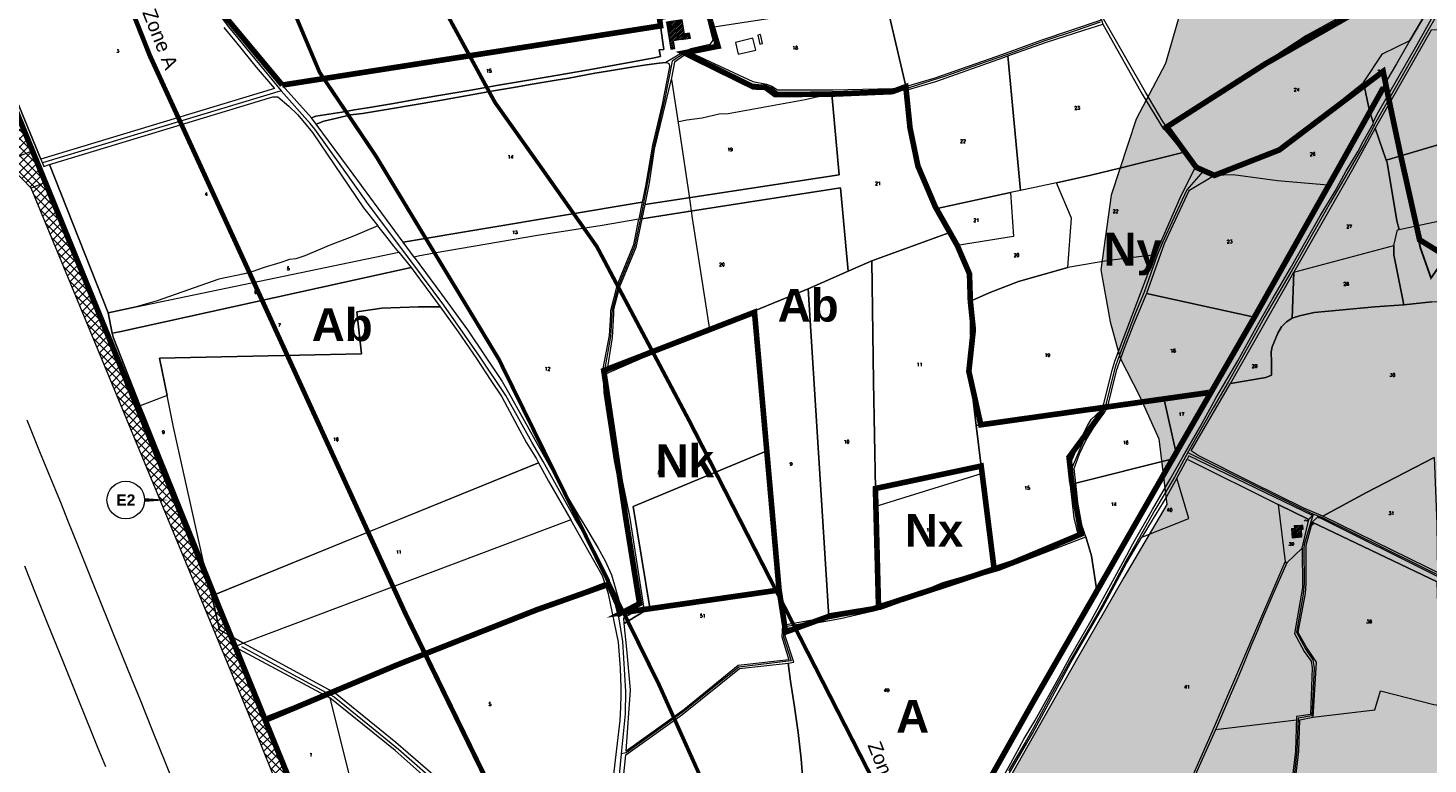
# Model space of a CAD drawing. Header units: metres. Extents: x 578835 to 593571, y 248557 to 255108.
# Tile 167 of 251: x 586752 to 588249, y 252638 to 253424. Entities that reach past the tile are written whole.
import ezdxf

# ---------------------------------------------------------------- set-up
doc = ezdxf.new("R2010")
doc.units = ezdxf.units.M
doc.linetypes.add('CACHEX2', pattern=[0.75, 0.5, -0.25])
doc.linetypes.add('SOLID_LINE', pattern=[0])
for name, color, linetype, lineweight in [('Cad-BATIMENT_BATI_LEGER13', 7, 'SOLID_LINE', 0), ('Cad-BATIMENT_BATI_PRIVE12', 7, 'SOLID_LINE', 0), ('Cad-BATIMENT_BATI_PRIVE12_HACH', 7, 'SOLID_LINE', 0), ('Cad-HYDROGRAPHI_COURS_D_EAU28', 5, 'SOLID_LINE', 0), ('Cad-PARCELLAIRE_PARCELLE1', 250, 'SOLID_LINE', 0), ('Cad-RESEAU_ROUT_AXE_DE_VOIE26', 255, 'SOLID_LINE', 0), ('Cad-RESEAU_ROUT_LIMITE_DE_VOIE_P23', 8, 'SOLID_LINE', 0), ('Cad-TOPONYMIE_NUMERO_DE_PARCELL182', 250, 'SOLID_LINE', 0), ('EBC', 114, 'Continuous', 53), ('EBC hachures', 114, 'Continuous', 18), ('ER', 192, 'Continuous', 18), ('PEB Poretta - tracé', 7, 'Continuous', 18), ('PLU', 7, 'CACHEX2', 5), ('PPRI global - contour', 152, 'Continuous', 5), ('PPRI global - hachures', 152, 'Continuous', 5)]:
    doc.layers.add(name, color=color, linetype=linetype, lineweight=lineweight)
doc.layers.add('PLU nom', color=7, linetype='Continuous')
doc.styles.add('LIEUDIT', font='arial.ttf', dxfattribs={"height": 10})
doc.styles.get("Standard").update_dxf_attribs({"font": 'arialbd_0.ttf', "height": 50})
doc.styles.add('TEXTSTYLE_45_11', font='txt.shx', dxfattribs={"oblique": 50})

msp = doc.modelspace()

# ---------------------------------------------------------------- hatches: boundary and pattern name
at = {"layer": 'Cad-BATIMENT_BATI_PRIVE12_HACH', "ltscale": 0.4}
h = msp.add_hatch(dxfattribs=at)
h.set_pattern_fill('ANSI31', color=256, scale=0.4, style=0)
h.paths.add_polyline_path([(587453.9, 253418.1), (587451.4, 253433.1), (587434.8, 253430.4), (587439.4, 253401.6), (587443.7, 253402.3), (587442.3, 253410.8), (587450.4, 253412.3), (587450.5, 253411.9), (587460.4, 253413.6), (587459.4, 253418.8)])
h = msp.add_hatch(dxfattribs=at)
h.set_pattern_fill('ANSI31', color=256, scale=0.4, style=0)
h.paths.add_polyline_path([(588113.9, 252880.3), (588113.6, 252888.6), (588113.3, 252892.5), (588105.9, 252892.3), (588106.1, 252889.3), (588102.9, 252889), (588103.8, 252879.4)])
at = {"layer": 'EBC hachures'}
h = msp.add_hatch(dxfattribs=at)
h.set_pattern_fill('EBC', color=256, scale=6, style=0, pattern_type=2)
h.set_pattern_definition([(0, (0, 0), (0, 48), []), (90, (0, 0), (-48, 3e-15), []), (90, (6, 0), (-48, 3e-15), [-21, 6, -21]), (90, (42, 0), (-48, 3e-15), [-21, 6, -21]), (0, (0, 6), (0, 48), [-21, 6, -21]), (0, (0, 42), (0, 48), [-21, 6, -21]), (90, (6.6, 0), (-48, 3e-15), [-18, 3, -6, 3, -18]), (90, (41.4, 0), (-48, 3e-15), [-18, 3, -6, 3, -18]), (90, (7.2, 0), (-48, 3e-15), [-16.2, 1.8, -12, 1.8, -16.2]), (90, (40.8, 0), (-48, 3e-15), [-16.2, 1.8, -12, 1.8, -16.2]), (90, (7.8, 0), (-48, 3e-15), [-15, 1.2, -15.6, 1.2, -15]), (90, (40.2, 0), (-48, 3e-15), [-15, 1.2, -15.6, 1.2, -15]), (90, (8.4, 0), (-48, 3e-15), [-14.4, 0.6, -18, 0.6, -14.4]), (90, (39.6, 0), (-48, 3e-15), [-14.4, 0.6, -18, 0.6, -14.4]), (90, (9, 0), (-48, 3e-15), [-13.5, 0.6, -19.8, 0.6, -13.5]), (90, (39, 0), (-48, 3e-15), [-13.5, 0.6, -19.8, 0.6, -13.5]), (90, (9.6, 0), (-48, 3e-15), [-12.6, 0.6, -21.6, 0.6, -12.6]), (90, (38.4, 0), (-48, 3e-15), [-12.6, 0.6, -21.6, 0.6, -12.6]), (90, (10.2, 0), (-48, 3e-15), [-12, 0.6, -22.8, 0.6, -12]), (90, (37.8, 0), (-48, 3e-15), [-12, 0.6, -22.8, 0.6, -12]), (90, (10.8, 0), (-48, 3e-15), [-11.4, 0.3, -24.6, 0.3, -11.4]), (90, (37.2, 0), (-48, 3e-15), [-11.4, 0.3, -24.6, 0.3, -11.4]), (90, (11.28, 0), (-48, 3e-15), [-11.22, 0, -25.56, 0, -11.22]), (90, (36.72, 0), (-48, 3e-15), [-11.22, 0, -25.56, 0, -11.22]), (0, (0, 6.6), (0, 48), [-18, 3, -6, 3, -18]), (0, (0, 41.4), (0, 48), [-18, 3, -6, 3, -18]), (0, (0, 7.2), (0, 48), [-16.2, 1.8, -12, 1.8, -16.2]), (0, (0, 40.8), (0, 48), [-16.2, 1.8, -12, 1.8, -16.2]), (0, (0, 7.8), (0, 48), [-15, 1.2, -15.6, 1.2, -15]), (0, (0, 40.2), (0, 48), [-15, 1.2, -15.6, 1.2, -15]), (0, (0, 8.4), (0, 48), [-14.4, 0.6, -18, 0.6, -14.4]), (0, (0, 39.6), (0, 48), [-14.4, 0.6, -18, 0.6, -14.4]), (0, (0, 9), (0, 48), [-13.5, 0.6, -19.8, 0.6, -13.5]), (0, (0, 39), (0, 48), [-13.5, 0.6, -19.8, 0.6, -13.5]), (0, (0, 9.6), (0, 48), [-12.6, 0.6, -21.6, 0.6, -12.6]), (0, (0, 38.4), (0, 48), [-12.6, 0.6, -21.6, 0.6, -12.6]), (0, (0, 10.2), (0, 48), [-12, 0.6, -22.8, 0.6, -12]), (0, (0, 37.8), (0, 48), [-12, 0.6, -22.8, 0.6, -12]), (0, (0, 10.8), (0, 48), [-11.4, 0.3, -24.6, 0.3, -11.4]), (0, (0, 37.2), (0, 48), [-11.4, 0.3, -24.6, 0.3, -11.4])])
h.paths.add_polyline_path([(588672.5, 253488.1), (588701.1, 253421.6), (588432.3, 253260.3), (588376.4, 253242.9), (588268.6, 253180.3), (588252.2, 253157.1), (588240.8, 253189.4), (588200.7, 253378.1), (588090, 253294), (588020.6, 253266.8), (587998.2, 253278.3), (587977.2, 253304.4), (587966.9, 253316.7), (588114.1, 253411.9), (588484.6, 253612.9), (588600.8, 253654.9)])
at = {"layer": 'ER', "ltscale": 0.4}
h = msp.add_hatch(dxfattribs=at)
h.set_pattern_fill('ANSI37', color=256, scale=2, style=0)
h.paths.add_polyline_path([(586727.7, 253281.5), (586755.5, 253292.8), (586567.6, 253755.4), (586539.8, 253744.1)])
h = msp.add_hatch(dxfattribs=at)
h.set_pattern_fill('ANSI37', color=256, scale=2, style=0)
h.paths.add_polyline_path([(586755.3, 253253.2), (586769.2, 253258.9), (586755.5, 253292.8), (586727.7, 253281.5)])
h = msp.add_hatch(dxfattribs=at)
h.set_pattern_fill('ANSI37', color=256, scale=2, style=0)
h.paths.add_polyline_path([(586769.2, 253258.9), (586755.3, 253253.2), (586992.2, 252680.1), (587043.5, 252552.9), (587107.3, 252397.7), (587162.3, 252259.3), (587176.2, 252265), (587127.4, 252387.9), (587119.2, 252408.3), (587113.4, 252421.2), (587113.7, 252421.6), (587057.4, 252558.6), (587006.1, 252685.7)])
at = {"layer": 'PPRI global - hachures', "ltscale": 0.4}
h = msp.add_hatch(dxfattribs=at)
h.set_pattern_fill('ANSI36', color=256, scale=2, style=0)
h.paths.add_polyline_path([(588457.6, 253834.7), (587795.3, 253815.2), (587803.5, 253792), (587844.7, 253697.5), (587864.1, 253669.6), (587864.1, 253649), (587875, 253581.5), (587904.1, 253550), (587950.2, 253500.3), (587986.6, 253449.4), (587968.4, 253386.4), (587936.9, 253327), (587910.2, 253245.8), (587899.3, 253165.8), (587909, 253110.1), (587919.9, 253071.3), (587940.5, 253031.3), (587961.1, 252985.2), (587969.6, 252914.9), (587923.6, 252836.9), (587872.6, 252748.3), (587797.5, 252615.4), (588911.9, 252268.1)])

# ---------------------------------------------------------------- linework, layer by layer
at = {"layer": 'Cad-BATIMENT_BATI_LEGER13'}
for points in [[(587527, 253413.5), (587508.5, 253408.9), (587511.5, 253396.2), (587530.3, 253400.6), (587527, 253413.5), (587527, 253413.5)], [(587527, 253413.5), (587508.5, 253408.9), (587511.5, 253396.2), (587530.3, 253400.6), (587527, 253413.5), (587527, 253413.5)], [(587535.1, 253417.3), (587532.3, 253416.5), (587534.6, 253407), (587537.5, 253407.7), (587535.1, 253417.3), (587535.1, 253417.3)], [(587535.1, 253417.3), (587532.3, 253416.5), (587534.6, 253407), (587537.5, 253407.7), (587535.1, 253417.3), (587535.1, 253417.3)], [(588115.5, 252888.8), (588115.2, 252892.6), (588113.3, 252892.5), (588113.6, 252888.6), (588115.5, 252888.8), (588115.5, 252888.8)], [(588115.5, 252888.8), (588115.2, 252892.6), (588113.3, 252892.5), (588113.6, 252888.6), (588115.5, 252888.8), (588115.5, 252888.8)]]:
    msp.add_lwpolyline(points, close=True, dxfattribs=at)
at = {"layer": 'Cad-BATIMENT_BATI_PRIVE12'}
for points in [[(587453.9, 253418.1), (587451.4, 253433.1), (587434.8, 253430.4), (587439.4, 253401.6), (587443.7, 253402.3), (587442.3, 253410.8), (587450.4, 253412.3), (587450.5, 253411.9), (587460.4, 253413.6), (587459.4, 253418.8), (587453.9, 253418.1), (587453.9, 253418.1)], [(588113.9, 252880.3), (588113.6, 252888.6), (588113.3, 252892.5), (588105.9, 252892.3), (588106.1, 252889.3), (588102.9, 252889), (588103.8, 252879.4), (588113.9, 252880.3), (588113.9, 252880.3)]]:
    msp.add_lwpolyline(points, close=True, dxfattribs=at)
at = {"layer": 'Cad-HYDROGRAPHI_COURS_D_EAU28'}
for points in [[(587851, 253536.2), (587841.9, 253572.6), (587839.8, 253583.3), (587839.5, 253583.2), (587836.7, 253582.7), (587845.1, 253538.4), (587866.4, 253491.4), (587868.5, 253486.8), (587880.1, 253464.7), (587899.8, 253432.9), (587901.2, 253428.4), (587943.5, 253353.6), (587966.1, 253316.1), (587967.8, 253317.2), (587969.7, 253318.5), (587965.6, 253324.4), (587946.9, 253355.6), (587903.4, 253431.7), (587902.1, 253434.2), (587884.4, 253466.2), (587883, 253468.6), (587872.8, 253487.3), (587851, 253536.2), (587851, 253536.2)], [(588252.8, 253434.2), (588272.5, 253469), (588280.9, 253483.9), (588270.7, 253480.6), (588229.7, 253411), (588215.2, 253386), (588205.1, 253368.4), (588186.6, 253335.7), (588190.4, 253323.8), (588196, 253334.6), (588237.5, 253406.7), (588252.8, 253434.2), (588252.8, 253434.2)], [(587993.1, 252967), (587991.5, 252963.4), (588088.9, 252915.1), (588121.5, 252899), (588125.4, 252903.1), (587993.1, 252967), (587993.1, 252967)], [(588259, 252837.9), (588133.2, 252900.8), (588131.3, 252901.7), (588125.2, 252896), (588258.8, 252832.3), (588424.6, 252751.3), (588445.7, 252741), (588450.3, 252738.8), (588456.2, 252743.9), (588324.6, 252806.3), (588259, 252837.9), (588259, 252837.9)]]:
    msp.add_lwpolyline(points, close=True, dxfattribs=at)
msp.add_lwpolyline([(587785, 252606.8), (587802.9, 252638.5), (587816.8, 252664.2), (587828.7, 252683.8), (587854.3, 252729.8), (587866, 252751.3), (587888.7, 252791), (587927.1, 252860.9), (587933.5, 252872.8), (587954.5, 252909.7), (587973.2, 252942.1), (587986.9, 252966), (588005.3, 252997.9), (588022, 253028.5), (588045.5, 253068.4), (588065.4, 253104.3), (588082.4, 253134.3), (588102.1, 253167.6), (588118.3, 253196.4), (588133.7, 253223.5), (588149.6, 253249.9), (588161.3, 253270.9), (588174.3, 253292.7), (588179.8, 253303), (588190.7, 253322.6), (588190.4, 253323.8), (588190.4, 253323.8), (588190.4, 253323.8), (588186.6, 253335.7), (588179.5, 253323.2), (588165.8, 253299.1), (588147.5, 253267), (588141.9, 253256.4), (588137.2, 253247.9), (588126.1, 253229.6), (588088.2, 253162.2), (588065.9, 253123.4), (588061.7, 253115.6), (588041.5, 253078.6), (588018.9, 253038.2), (587979.7, 252970), (587976, 252964), (587944.7, 252909.9), (587910.4, 252847.1), (587895.2, 252820.1), (587815.8, 252683.5), (587783.3, 252624.2)], dxfattribs=at)
at = {"layer": 'Cad-PARCELLAIRE_PARCELLE1'}
for points in [[(587866.4, 253491.4), (587667.9, 253460.3), (587669.3, 253453.4), (587690.5, 253362.1), (587691.7, 253362.1), (587722.1, 253371.1), (587794.3, 253396.3), (587835.4, 253411.4), (587899.8, 253432.9), (587880.1, 253464.7), (587868.5, 253486.8), (587866.4, 253491.4), (587866.4, 253491.4)], [(588229.7, 253411), (588270.7, 253480.6), (588210.5, 253478.1), (588183.9, 253452), (588119.1, 253416.4), (587969.7, 253318.5), (587967.8, 253317.2), (587986.8, 253291.4), (587996.3, 253280.4), (588000.2, 253276), (588001.2, 253275.2), (588012.2, 253269.4), (588019.1, 253266.6), (588020.7, 253266.6), (588090, 253293.9), (588180.1, 253366.1), (588200.2, 253396.6), (588229.7, 253411), (588229.7, 253411)], [(587690.5, 253362.1), (587669.3, 253453.4), (587485.2, 253425.1), (587489.8, 253404.7), (587474, 253401.4), (587461.6, 253398.4), (587460.5, 253398), (587526.9, 253367.1), (587541.7, 253364.2), (587547.3, 253362.2), (587553.5, 253358.3), (587612.4, 253358.2), (587676.8, 253359.6), (587690.5, 253362.1), (587690.5, 253362.1)], [(587055, 253328.3), (587023.8, 253363.2), (587226.2, 253394.9), (587428.4, 253426.5), (587431.7, 253401.4), (587426.7, 253400.9), (587428.3, 253393.8), (587419.7, 253391.9), (587390.9, 253386.8), (587377.1, 253384.3), (587363.3, 253381.8), (587349.5, 253379.4), (587308.2, 253372.2), (587280.6, 253367.4), (587253, 253362.8), (587239.2, 253360.3), (587225.4, 253357.9), (587197.8, 253353.4), (587170.2, 253348.5), (587156.4, 253346.1), (587142.6, 253343.7), (587115, 253338.9), (587101.2, 253336.7), (587087.4, 253334.3), (587073.6, 253332.3), (587059.8, 253330.1), (587055, 253328.3), (587055, 253328.3)], [(587813.3, 253250.7), (587799.7, 253394.6), (587827.8, 253404.6), (587841, 253409.1), (587881, 253422.1), (587901.2, 253428.4), (587943.5, 253353.6), (587966.1, 253316.1), (587967.8, 253317.2), (587986.8, 253291.4), (587919.5, 253274.4), (587888.4, 253267.1), (587851.7, 253258.9), (587813.3, 253250.7), (587813.3, 253250.7)], [(588204.4, 253282.9), (588293.4, 253309.5), (588380.1, 253331.2), (588316, 253407), (588280.6, 253423.2), (588252.2, 253421.9), (588192.5, 253317.1), (588204.4, 253282.9), (588204.4, 253282.9)], [(588186.6, 253335.7), (588180.1, 253366.1), (588200.2, 253396.6), (588229.7, 253411), (588215.2, 253386), (588205.1, 253368.4), (588186.6, 253335.7), (588186.6, 253335.7)], [(587411.5, 253235.6), (587619.5, 253267.5), (587611.5, 253353.5), (587550.8, 253353), (587549.2, 253354.8), (587545.4, 253358), (587540.1, 253360.8), (587536.4, 253361.5), (587530.8, 253361.8), (587527.8, 253361.1), (587455.6, 253396.1), (587454, 253395.2), (587443.4, 253387.8), (587440.1, 253370.9), (587421.5, 253294.8), (587416, 253258.7), (587411.5, 253235.6), (587411.5, 253235.6)], [(587813.3, 253250.7), (587802.7, 253248.4), (587722.2, 253231.2), (587711, 253259), (587702.5, 253288), (587694.5, 253324), (587693.4, 253358.7), (587722.8, 253367.3), (587794.9, 253392.8), (587799.7, 253394.6), (587813.3, 253250.7), (587813.3, 253250.7)], [(587434, 253387.5), (587435.1, 253387.5), (587437.6, 253386), (587438, 253382.9), (587429.9, 253342.6), (587419.8, 253299.1), (587412.2, 253255.1), (587408.8, 253238.2), (587153, 253195.5), (587099.8, 253268.2), (587060, 253321.7), (587068.4, 253324.8), (587082.1, 253328), (587096.7, 253331.4), (587109.6, 253332.9), (587137.3, 253337.7), (587164.9, 253342.3), (587192.4, 253347), (587220, 253351.9), (587247.6, 253356.7), (587275.2, 253361.4), (587289, 253363.9), (587316.6, 253368.5), (587330.4, 253370.7), (587358, 253375.9), (587371.7, 253378.3), (587399.3, 253382.9), (587413.2, 253385.1), (587427, 253386.9), (587434, 253387.5), (587434, 253387.5)], [(588186.6, 253335.7), (588179.5, 253323.2), (588165.8, 253299.1), (588147.5, 253267), (588141.9, 253256.4), (588088.1, 253261), (588040.6, 253267.4), (588020.7, 253266.6), (588090, 253293.9), (588180.1, 253366.1), (588186.6, 253335.7), (588186.6, 253335.7)], [(586867.5, 253126.3), (586837.7, 253120), (586774.9, 253278.3), (587013.9, 253350.6), (587016.5, 253350.7), (587019.2, 253350.9), (587030.7, 253340.9), (587040.3, 253331.4), (587056.3, 253312.8), (587110.7, 253232), (587126.1, 253212.7), (587099.9, 253201.8), (587073.8, 253191.8), (587047.9, 253180.9), (587038.4, 253177.5), (587031.7, 253177), (587021.2, 253173.2), (587004.6, 253168.4), (586991.4, 253163.8), (586983.3, 253161.6), (586956, 253155.8), (586889.9, 253132.6), (586867.5, 253126.3), (586867.5, 253126.3)], [(587693.4, 253358.7), (587676.4, 253356.3), (587643.4, 253354.9), (587611.5, 253353.5), (587619.5, 253267.5), (587411.5, 253235.6), (587408.3, 253220.2), (587455.6, 253227.9), (587620.7, 253253.4), (587628.9, 253164.3), (587654.2, 253175.5), (587736.5, 253205.4), (587722.2, 253231.2), (587711, 253259), (587702.5, 253288), (587694.5, 253324), (587693.4, 253358.7), (587693.4, 253358.7)], [(588376.5, 253242.8), (588390.8, 253309.7), (588393.8, 253335), (588380.1, 253331.2), (588293.4, 253309.5), (588204.4, 253282.9), (588205.2, 253280.7), (588215.5, 253218.2), (588218.2, 253209.1), (588376.5, 253242.8), (588376.5, 253242.8)], [(588105.5, 253163.4), (588212.5, 253191.8), (588216.5, 253208.6), (588218.2, 253209.1), (588215.5, 253218.2), (588205.2, 253280.7), (588204.4, 253282.9), (588192.5, 253317.1), (588168.3, 253273.1), (588105.5, 253163.4), (588105.5, 253163.4)], [(588000.2, 253276), (587984.8, 253244.8), (587957.3, 253182), (587907.6, 253175.9), (587863.8, 253168.5), (587867.8, 253221), (587851.7, 253258.9), (587888.4, 253267.1), (587919.5, 253274.4), (587986.8, 253291.4), (587996.3, 253280.4), (588000.2, 253276), (588000.2, 253276)], [(587802.7, 253248.4), (587805.6, 253201.4), (587745.6, 253191.7), (587758.8, 253161.4), (587760.2, 253146.5), (587759.7, 253132.3), (587779.8, 253141.2), (587811.1, 253153.3), (587863.8, 253168.5), (587867.8, 253221), (587851.7, 253258.9), (587813.3, 253250.7), (587802.7, 253248.4), (587802.7, 253248.4)], [(588020.7, 253266.6), (587993.3, 253250.4), (587966.7, 253193.7), (587948, 253140.7), (588061.7, 253115.6), (588065.9, 253123.4), (588088.2, 253162.2), (588126.1, 253229.6), (588137.2, 253247.9), (588141.9, 253256.4), (588088.1, 253261), (588040.6, 253267.4), (588020.7, 253266.6), (588020.7, 253266.6)], [(587408.3, 253220.2), (587401.9, 253189.7), (587384.5, 253147.6), (587378.1, 253123.3), (587377.9, 253118.8), (587376.5, 253093.4), (587370.4, 253055.2), (587450, 253089.6), (587527.1, 253121.2), (587586.3, 253145.5), (587628.9, 253164.3), (587620.7, 253253.4), (587455.6, 253227.9), (587408.3, 253220.2), (587408.3, 253220.2)], [(587802.7, 253248.4), (587805.6, 253201.4), (587745.6, 253191.7), (587736.5, 253205.4), (587722.2, 253231.2), (587802.7, 253248.4), (587802.7, 253248.4)], [(588373.9, 253220.6), (588345.3, 253177.7), (588327.3, 253145.6), (588304.9, 253130.4), (588253, 253131.5), (588223, 253128.4), (588212.6, 253181.8), (588212.5, 253191.8), (588216.5, 253208.6), (588218.2, 253209.1), (588376.5, 253242.8), (588375.3, 253237.8), (588373.6, 253232), (588373.9, 253220.6), (588373.9, 253220.6)], [(587408.8, 253238.2), (587405, 253220.1), (587365.8, 253213.3), (587296.6, 253202.5), (587186.3, 253183.6), (587169.1, 253180.5), (587164.9, 253179.3), (587153, 253195.5), (587408.8, 253238.2), (587408.8, 253238.2)], [(587148.3, 253184.7), (587143.2, 253191), (587134.6, 253202), (587126.1, 253212.7), (587099.9, 253201.8), (587073.8, 253191.8), (587047.9, 253180.9), (587038.4, 253177.5), (587031.7, 253177), (587021.2, 253173.2), (587004.6, 253168.4), (586991.4, 253163.8), (586983.3, 253161.6), (586956, 253155.8), (586889.9, 253132.6), (586867.5, 253126.3), (587148.3, 253184.7), (587148.3, 253184.7)], [(587164.9, 253179.3), (587194, 253139.9), (587222, 253101.8), (587258.8, 253046.4), (587265.7, 253034.8), (587316, 252944.8), (587341.1, 252902.6), (587345.1, 252895.7), (587361.8, 252868.4), (587369.2, 252854.7), (587376, 252839.8), (587387.5, 252799.2), (587405.9, 252808.9), (587391.4, 252899.3), (587379.1, 252962.1), (587368, 253034.6), (587366.9, 253060.5), (587373.9, 253095.5), (587375.1, 253117.9), (587375.1, 253122.5), (587382.2, 253150), (587399.8, 253193), (587405, 253220.1), (587365.8, 253213.3), (587296.6, 253202.5), (587186.3, 253183.6), (587169.1, 253180.5), (587164.9, 253179.3), (587164.9, 253179.3)], [(587736.5, 253205.4), (587654.2, 253175.5), (587656, 253046.1), (587658.1, 252932.1), (587771.2, 252956.1), (587765.9, 252999.4), (587762.5, 253026.6), (587760.3, 253058.8), (587759.7, 253132.3), (587760.2, 253146.5), (587758.8, 253161.4), (587745.6, 253191.7), (587736.5, 253205.4), (587736.5, 253205.4)], [(586842.1, 253098), (586837.7, 253120), (586867.5, 253126.3), (587148.3, 253184.7), (587161.7, 253168.4), (586849.7, 253099.6), (586842.1, 253098), (586842.1, 253098)], [(587863.8, 253168.5), (587811.1, 253153.3), (587779.8, 253141.2), (587759.7, 253132.3), (587760.3, 253058.8), (587762.5, 253026.6), (587765.9, 252999.4), (587899.4, 253015.7), (587901.5, 253020), (587911.6, 253059.6), (587914.2, 253068.2), (587957.3, 253182), (587907.6, 253175.9), (587863.8, 253168.5), (587863.8, 253168.5)], [(588103.8, 253114.1), (588105.5, 253163.4), (588212.5, 253191.8), (588212.6, 253181.8), (588223, 253128.4), (588192.3, 253126.3), (588127.3, 253120.2), (588111.7, 253116.7), (588103.8, 253114.1), (588103.8, 253114.1)], [(586871.8, 253020.6), (586843.1, 253093.7), (586842.1, 253098), (586849.7, 253099.6), (587161.7, 253168.4), (587192.6, 253126.4), (587169.6, 253126.4), (587130.4, 253124.9), (587103.6, 253120.8), (587108.7, 253075.9), (586892.7, 253071.4), (586900.6, 253031.4), (586871.8, 253020.6), (586871.8, 253020.6)], [(587654.2, 253175.5), (587628.9, 253164.3), (587586.3, 253145.5), (587597.2, 252970.3), (587608.3, 252794.9), (587661.4, 252805.8), (587658.1, 252932.1), (587656, 253046.1), (587654.2, 253175.5), (587654.2, 253175.5)], [(588037.7, 253044.4), (588105.5, 253163.4), (588103.8, 253114.1), (588097.6, 253110.3), (588092.5, 253105), (588088.4, 253098.1), (588082.2, 253083.4), (588081.3, 253078.1), (588081.5, 253066.7), (588081.8, 253053.2), (588075.4, 253050.6), (588037.7, 253044.4), (588037.7, 253044.4)], [(587586.3, 253145.5), (587527.1, 253121.2), (587541.2, 252972), (587558.8, 252785.9), (587608.3, 252794.9), (587586.3, 253145.5), (587586.3, 253145.5)], [(587948, 253140.7), (587933.9, 253107.3), (587924.2, 253081.7), (587915.6, 253058), (587905.4, 253017.2), (587966.5, 253028.6), (588018.9, 253038.2), (588041.5, 253078.6), (588061.7, 253115.6), (587948, 253140.7), (587948, 253140.7)], [(586948.4, 252817.5), (586947.3, 252821.2), (586940.1, 252851.9), (586907.5, 252997.6), (586900.6, 253031.4), (586892.7, 253071.4), (587108.7, 253075.9), (587103.6, 253120.8), (587130.4, 253124.9), (587169.6, 253126.4), (587192.6, 253126.4), (587211.9, 253099.4), (587231.5, 253070.9), (587247, 253047.7), (587258.5, 253030.1), (587275.3, 252998.9), (587284.9, 252981), (587295.7, 252963.7), (587298, 252959.5), (586948.4, 252817.5), (586948.4, 252817.5)], [(587389.4, 252787.9), (587388.9, 252793.9), (587410.4, 252806.1), (587395.8, 252900.4), (587383, 252963.3), (587370.8, 253033.6), (587370, 253050.7), (587370.4, 253055.2), (587450, 253089.6), (587527.1, 253121.2), (587541.2, 252972), (587399.2, 252913), (587416.7, 252804.6), (587389.4, 252787.9), (587389.4, 252787.9)], [(588018.9, 253038.2), (587979.7, 252970), (587966.5, 253028.6), (588018.9, 253038.2), (588018.9, 253038.2)], [(586940.1, 252851.9), (586907.5, 252997.6), (586900.6, 253031.4), (586871.8, 253020.6), (586876, 253010.1), (586886.1, 252985.3), (586940.1, 252851.9), (586940.1, 252851.9)], [(587966.5, 253028.6), (587979.7, 252970), (587976, 252964), (587872.4, 252937.9), (587870.7, 252953.4), (587876.3, 252969), (587883.2, 252983.5), (587891.3, 252996.8), (587905.4, 253017.2), (587966.5, 253028.6), (587966.5, 253028.6)], [(587899.4, 253015.7), (587765.9, 252999.4), (587771.2, 252956.1), (587784.9, 252847.1), (587875.1, 252881.6), (587870.5, 252900.8), (587865.1, 252947.8), (587865.3, 252950.1), (587866.6, 252957.1), (587868.4, 252963), (587881.6, 252993.1), (587885.1, 252999.8), (587888.9, 253005.7), (587899.4, 253015.7), (587899.4, 253015.7)], [(587389.4, 252787.9), (587416.7, 252804.6), (587399.2, 252913), (587541.2, 252972), (587558.8, 252785.9), (587557.9, 252773.6), (587565.4, 252749.1), (587511.3, 252742.9), (587453.2, 252695.6), (587391.7, 252651.3), (587396.1, 252716.8), (587392.2, 252760.5), (587389.4, 252787.9), (587389.4, 252787.9)], [(586948.4, 252817.5), (587123.2, 252888.5), (587298, 252959.5), (587308.4, 252940.1), (587332.3, 252898.6), (587157.4, 252832.6), (586982.5, 252766.7), (586956.8, 252781), (586948.4, 252817.5), (586948.4, 252817.5)], [(587883.2, 252880.6), (587876.3, 252900.5), (587872.4, 252937.9), (587976, 252964), (587944.7, 252909.9), (587910.4, 252847.1), (587895.2, 252820.1), (587889.2, 252860.3), (587883.2, 252880.6), (587883.2, 252880.6)], [(588259.1, 252842.5), (588247.8, 252848.1), (588136.6, 252902.6), (588183.2, 252927.7), (588255.5, 252965.1), (588258.4, 252894.4), (588259.1, 252842.5), (588259.1, 252842.5)], [(587784.9, 252847.1), (587730, 252831.3), (587711.2, 252823.5), (587661.4, 252805.8), (587658.1, 252932.1), (587771.2, 252956.1), (587784.9, 252847.1), (587784.9, 252847.1)], [(587942.9, 252880.1), (587993.1, 252900.2), (587980.4, 252943.2), (587969.7, 252923.9), (587954, 252898.4), (587942.9, 252880.1), (587942.9, 252880.1)], [(588088.9, 252915.1), (588096.2, 252853.6), (588098.2, 252852.7), (588114.4, 252868.3), (588121.7, 252898.9), (588088.9, 252915.1), (588088.9, 252915.1)], [(587386.2, 252719.5), (587385.6, 252740), (587383.3, 252767.9), (587372.8, 252819.5), (587366.4, 252838.7), (587332.3, 252898.6), (587157.4, 252832.6), (586982.5, 252766.7), (587080.6, 252713.2), (587145.1, 252661), (587250.9, 252569.6), (587370.2, 252469.4), (587369.1, 252488.8), (587370.3, 252530.8), (587371.5, 252544.7), (587376.3, 252600.5), (587378.9, 252629.6), (587385.1, 252684.3), (587385.7, 252698), (587386.1, 252711.9), (587386.2, 252719.5), (587386.2, 252719.5)], [(588126, 252687.7), (588192, 252695.4), (588198.3, 252715.9), (588255.3, 252701.1), (588262.6, 252700.2), (588258.8, 252832.3), (588125.2, 252896), (588118.2, 252871.3), (588118.5, 252830.5), (588117.7, 252819.9), (588109.8, 252778.4), (588119.3, 252761.6), (588129.4, 252746.4), (588126, 252687.7), (588126, 252687.7)], [(587111.5, 252561.4), (587060.3, 252556), (587052.8, 252573.5), (587045.3, 252592), (587006.6, 252688), (586977, 252760.6), (587074.6, 252708.2), (587111.5, 252561.4), (587111.5, 252561.4)], [(587372.1, 252458.8), (587371.7, 252460.5), (587224.7, 252580.8), (587144.4, 252651.9), (587074.6, 252708.2), (587111.5, 252561.4), (587124.9, 252511.5), (587217, 252525.5), (587229.6, 252449.7), (587272.7, 252451.1), (587292.7, 252453.8), (587352.3, 252463.2), (587358.3, 252463.5), (587362.5, 252462.7), (587367, 252461.4), (587372.1, 252458.8), (587372.1, 252458.8)], [(588126, 252687.7), (588192, 252695.4), (588198.3, 252715.9), (588255.3, 252701.1), (588262.6, 252700.2), (588281.3, 252698.4), (588391.7, 252696.9), (588396.5, 252619.5), (588401.4, 252534.8), (588243.4, 252510.8), (588098.6, 252483.9), (588097.6, 252544), (588102.3, 252579.4), (588110.7, 252651.2), (588112.1, 252684.7), (588126, 252687.7), (588126, 252687.7)]]:
    msp.add_lwpolyline(points, close=True, dxfattribs=at)
for points in [[(588183.9, 253452), (588119.1, 253416.4), (587969.7, 253318.5), (587965.6, 253324.4), (587946.9, 253355.6), (587903.4, 253431.7)], [(586699.4, 253444.7), (586765.7, 253284.3), (586769, 253276.4), (586774.9, 253278.3), (586837.7, 253120), (586842.1, 253098), (586843.1, 253093.7), (586871.8, 253020.6), (586876, 253010.1), (586886.1, 252985.3), (586940.1, 252851.9), (586947.3, 252821.2), (586948.4, 252817.5), (586956.8, 252781), (586982.5, 252766.7), (586975.5, 252764.1), (587006.6, 252688), (587045.3, 252592)], [(586961.5, 253424.8), (586974.9, 253408.6), (586995.8, 253382.6), (587015.5, 253359.6), (586765.7, 253284.3), (586699.4, 253444.7)], [(587476, 253444.4), (587484.2, 253411.3), (587481.2, 253406.7), (587460.8, 253402), (587453.2, 253398.9), (587434, 253387.5), (587427, 253386.9), (587413.2, 253385.1), (587399.3, 253382.9), (587371.7, 253378.3), (587358, 253375.9), (587330.4, 253370.7), (587316.6, 253368.5), (587289, 253363.9), (587275.2, 253361.4), (587247.6, 253356.7), (587220, 253351.9), (587192.4, 253347), (587164.9, 253342.3), (587137.3, 253337.7), (587109.6, 253332.9), (587096.7, 253331.4), (587082.1, 253328), (587068.4, 253324.8), (587060, 253321.7), (587055, 253328.3), (587059.8, 253330.1), (587073.6, 253332.3), (587087.4, 253334.3), (587101.2, 253336.7), (587115, 253338.9), (587142.6, 253343.7), (587156.4, 253346.1), (587170.2, 253348.5), (587197.8, 253353.4), (587225.4, 253357.9), (587239.2, 253360.3), (587253, 253362.8), (587280.6, 253367.4), (587308.2, 253372.2), (587349.5, 253379.4), (587363.3, 253381.8), (587377.1, 253384.3), (587390.9, 253386.8), (587419.7, 253391.9), (587428.3, 253393.8), (587426.7, 253400.9), (587431.7, 253401.4), (587428.4, 253426.5)], [(586963.2, 253435.9), (587023.8, 253363.2), (587226.2, 253394.9), (587428.4, 253426.5)], [(588255.5, 252965.1), (588183.2, 252927.7), (588136.6, 252902.6), (588116.2, 252911.2), (588059.9, 252939), (588003.3, 252967.4), (587995.9, 252972.2), (588003.4, 252985.8), (588037.7, 253044.4), (588075.4, 253050.6), (588081.8, 253053.2), (588081.5, 253066.7), (588081.3, 253078.1), (588082.2, 253083.4), (588088.4, 253098.1), (588092.5, 253105), (588097.6, 253110.3), (588103.8, 253114.1), (588111.7, 253116.7), (588127.3, 253120.2), (588192.3, 253126.3), (588223, 253128.4), (588253, 253131.5)], [(587788, 252604.8), (587826.5, 252670.9), (587866.9, 252746), (587901.1, 252805.1), (587926.6, 252852.3), (587942.9, 252880.1), (587993.1, 252900.2), (587980.4, 252943.2), (587991.5, 252963.4), (588088.9, 252915.1), (588096.2, 252853.6), (588098.2, 252852.7), (588114.4, 252868.3), (588114.9, 252826.4), (588106.4, 252777.3), (588116.7, 252758), (588124, 252747.6), (588125, 252740.4), (588123.5, 252690.4), (588108.3, 252688.4), (588107.3, 252651.3), (588098.9, 252580.5)], [(587580.7, 252615.5), (587578.8, 252643.1), (587575.6, 252671.2), (587571.7, 252698.9), (587567.2, 252726.3), (587564.9, 252745.5), (587570.7, 252746.4), (587561.3, 252775.6), (587561.7, 252778.2), (587562.5, 252780.8), (587563.6, 252782.9), (587620.6, 252793.2), (587664.9, 252803.4), (587736, 252829.3), (587790.5, 252844.8), (587883.2, 252880.6), (587889.2, 252860.3), (587895.2, 252820.1), (587815.8, 252683.5), (587783.3, 252624.2)], [(587386.2, 252599.1), (587391.3, 252647.4), (587451, 252690.3), (587512.7, 252739.6), (587564.9, 252745.5), (587567.2, 252726.3), (587571.7, 252698.9), (587575.6, 252671.2), (587578.8, 252643.1), (587580.7, 252615.5)]]:
    msp.add_lwpolyline(points, dxfattribs=at)
at = {"layer": 'Cad-RESEAU_ROUT_AXE_DE_VOIE26'}
msp.add_line((587022.5, 253357.1), (586767.5, 253280.1), dxfattribs=at)
msp.add_line((587022.5, 253357.1), (586767.5, 253280.1), dxfattribs=at)
for points in [[(586707, 253810.2), (586754, 253737.4), (586794.4, 253678), (586820.1, 253639.4), (586849, 253596.2), (586875.7, 253557.4), (586898.1, 253524.9), (586927, 253481.6), (586959.6, 253434.4), (586966.3, 253425.5), (587022.5, 253357.1)], [(587410.5, 253703.1), (587411.9, 253697.7), (587424.6, 253651.2), (587436.3, 253607.4), (587446.2, 253568.3), (587455.9, 253530.8), (587465.1, 253494.8), (587473.7, 253461.2), (587480.4, 253434.6), (587486, 253412.1), (587485.7, 253405.8), (587470.6, 253402.3), (587456.7, 253398.5)], [(588282.8, 253480.9), (588243.6, 253412.2), (588190.4, 253318.6)], [(587898.5, 253430.6), (587872.6, 253421.7), (587839.4, 253410.5), (587799.2, 253396.1), (587767.4, 253385), (587733.2, 253372.8), (587693.7, 253360.3), (587676.2, 253357.8), (587611.4, 253356), (587581.8, 253355.5), (587553, 253355.8), (587547, 253360.4), (587540.9, 253362.8), (587526.4, 253364.3), (587504, 253375.2), (587476.3, 253388.3), (587456.7, 253398.5)], [(587456.7, 253398.5), (587453.8, 253397.5), (587440.8, 253388.7), (587432.5, 253347.3), (587421.1, 253298.9), (587414.5, 253259.5), (587408.2, 253227.7), (587400.3, 253190.6), (587383.4, 253149.2), (587376.6, 253123), (587374.9, 253094.6), (587368.9, 253060.2), (587368.5, 253054.8)], [(587336.8, 252900.1), (587302.8, 252960.9), (587290.8, 252981.8), (587262.9, 253031.4), (587234.9, 253073.4), (587196.7, 253128.2), (587162.5, 253174.2), (587115.9, 253235.6), (587087.7, 253275.9), (587058.7, 253316.3), (587053.5, 253322.3), (587022.5, 253357.1)], [(587336.8, 252900.1), (587302.8, 252960.9), (587290.8, 252981.8), (587262.9, 253031.4), (587234.9, 253073.4), (587196.7, 253128.2), (587162.5, 253174.2), (587115.9, 253235.6), (587087.7, 253275.9), (587058.7, 253316.3), (587053.5, 253322.3), (587022.5, 253357.1)], [(588191.5, 253320.2), (588180.8, 253300.3), (588144.7, 253238), (588125, 253203.7), (588103.9, 253166), (588074.6, 253116.1), (588060.6, 253090.5), (588035.2, 253045.7), (588019.3, 253018.3), (587993, 252971.9), (587978, 252944.4), (587956.9, 252909.1), (587936.1, 252872.2), (587925.8, 252854.3), (587912.6, 252829.5), (587900.4, 252806.9), (587886.6, 252783), (587867.4, 252750.2), (587846, 252711.7), (587827.1, 252676.3), (587818.1, 252660.8), (587800.4, 252630.2)], [(588008.7, 253271.3), (587991, 253251.4), (587981, 253230.1), (587965, 253195.2), (587959.5, 253181.5), (587945.3, 253142.1), (587936.2, 253119.7), (587917.7, 253070.9), (587914.4, 253061.7), (587903.5, 253018.1), (587900.7, 253014), (587892, 253003.4), (587880.8, 252984.3), (587868.4, 252954.8), (587868.4, 252946.9), (587873.7, 252899.4), (587879.2, 252881.1), (587789.8, 252846.5), (587734.3, 252830.6), (587719.2, 252824.9), (587663.2, 252804.6), (587617.2, 252794.4), (587561.7, 252784.3), (587559.9, 252778.6), (587559.9, 252773.4), (587567.9, 252747.8), (587512, 252741.1), (587489.6, 252723.2), (587454.2, 252694.7), (587444.7, 252687.7), (587391.7, 252649.7), (587386.1, 252648.4)], [(587368.5, 253054.8), (587369.4, 253032.9), (587373.8, 253005.5), (587391.8, 252907.7), (587407.8, 252807.4), (587383.4, 252795), (587373.8, 252834), (587359.3, 252863.4), (587336.8, 252900.1)], [(587368.5, 253054.8), (587369.4, 253032.9), (587373.8, 253005.5), (587391.8, 252907.7), (587407.8, 252807.4), (587383.4, 252795), (587373.8, 252834), (587359.3, 252863.4), (587336.8, 252900.1)], [(587368.5, 253054.8), (587369.4, 253032.9), (587373.8, 253005.5), (587379.8, 252970.5), (587391.8, 252907.7), (587407.8, 252807.4), (587383.4, 252795)], [(587368.5, 253054.8), (587369.4, 253032.9), (587373.8, 253005.5), (587379.8, 252970.5), (587391.8, 252907.7), (587407.8, 252807.4), (587383.4, 252795)], [(587992.3, 252970.6), (588126.2, 252904.7), (588116.6, 252872.1), (588116.2, 252868.5), (588116.4, 252830.4), (588115.5, 252819.2), (588108.2, 252778.4), (588118.2, 252759.9), (588125.8, 252748.9), (588127.1, 252740.5), (588124.8, 252689.3), (588110.2, 252686.6), (588108.7, 252651), (588102.5, 252597), (588095.5, 252545.1), (588096.9, 252483.7)], [(587383.4, 252795), (587373.8, 252834), (587359.3, 252863.4), (587336.8, 252900.1)], [(588457.7, 252744.7), (588440.1, 252752.4), (588373.9, 252783.9), (588272.4, 252833.6), (588134.7, 252901.3), (588126.2, 252904.7)], [(587383.4, 252795), (587387.6, 252768.7), (587390.9, 252715.2), (587390.5, 252691.2), (587386.1, 252648.4)], [(586980.1, 252763.2), (587031.1, 252735.6), (587079.2, 252709.3), (587126.8, 252671.1), (587148.1, 252653.5), (587196.9, 252610.7), (587224.8, 252586), (587260.2, 252556.6), (587303, 252521.2), (587340.1, 252490.2), (587369.9, 252466.3), (587377.2, 252462.2)], [(587386.1, 252648.4), (587381.5, 252599.5), (587376.1, 252537.5), (587374.3, 252504.1), (587374.9, 252480.3), (587377.2, 252462.2)]]:
    msp.add_lwpolyline(points, dxfattribs=at)
at = {"layer": 'Cad-RESEAU_ROUT_LIMITE_DE_VOIE_P23'}
for p, q in [((587772.2, 252948.3), (587658.6, 252912.7)), ((586972.1, 252772.5), (586940.1, 252851.9)), ((586950.1, 252823.5), (586970.5, 252773.4)), ((587067.5, 252711.9), (587006.7, 252688)), ((588108.2, 252684.5), (588021.8, 252674))]:
    msp.add_line(p, q, dxfattribs=at)
for points in [[(587440, 253369.1), (587442.1, 253355.3), (587448.6, 253313.8), (587458.8, 253244.5), (587462.1, 253221), (587480.5, 253102.1)], [(587603.4, 253353.4), (587603.6, 253352.4), (587596.8, 253350.8), (587583.1, 253347.7), (587555.6, 253342.5), (587528, 253337.7), (587500.5, 253332.6), (587491.1, 253332.1), (587473, 253327.9), (587456.4, 253325.9), (587448, 253324)], [(586906.1, 252621.4), (586885.8, 252671.6), (586872.2, 252705.7), (586863.1, 252728.4), (586843.1, 252777.4), (586838.6, 252788.3), (586820.9, 252832.2), (586805.1, 252871.6), (586794.6, 252898), (586787.6, 252915.5), (586773.9, 252949), (586764.7, 252971.4), (586751.1, 253005.1)], [(588125.4, 252905.9), (588123.9, 252904.5), (588125.4, 252903.1), (588119.5, 252897.1), (588118.1, 252898.5), (588116.7, 252897.1)], [(588134.1, 252901.7), (588132.7, 252900.3), (588131.3, 252901.7), (588125.2, 252896), (588126.6, 252894.5), (588125.2, 252893.1)], [(587931.4, 252475.4), (587944.1, 252504.5), (587956.6, 252532.6), (587974, 252571.8), (587982.2, 252590.3), (588018.5, 252672.7), (588096.2, 252853.7)], [(588098.2, 252852.7), (588083.1, 252818.9), (588077.7, 252806.4), (588072.1, 252793.2), (588066.5, 252780), (588060.4, 252765.3), (588054.9, 252752.2), (588049.4, 252738.9), (588044.5, 252727.2), (588037.5, 252710.9), (588032.5, 252699), (588021.8, 252674), (588007.3, 252641.7), (587991.8, 252607.1), (587978.2, 252576.2), (587960.1, 252537), (587941.8, 252493.7), (587934.8, 252474.5)], [(586835.2, 252634.5), (586826.4, 252655.9), (586820.5, 252670.1), (586805.6, 252707.4), (586788.7, 252749.1), (586773.6, 252786.3), (586760.7, 252818.3), (586748.4, 252849)], [(586942.3, 252842.5), (586942.5, 252842.1), (586950.1, 252823.5)], [(587368.8, 252831.3), (587334.6, 252818.1), (587200.5, 252765.2), (587076.9, 252715.2)]]:
    msp.add_lwpolyline(points, dxfattribs=at)
at = {"layer": 'EBC', "const_width": 2}
for points in [[(588114.1, 253411.9), (588484.6, 253612.9), (588600.8, 253654.9), (588672.5, 253488.1)], [(588672.5, 253488.1), (588701.1, 253421.6), (588432.3, 253260.3), (588376.4, 253242.9), (588268.6, 253180.3), (588252.2, 253157.1), (588240.8, 253189.4), (588200.7, 253378.1), (588090, 253294), (588020.6, 253266.8), (587998.2, 253278.3), (587977.2, 253304.4), (587966.9, 253316.7), (588114.1, 253411.9)]]:
    msp.add_lwpolyline(points, dxfattribs=at)
at = {"layer": 'ER'}
for p, q in [((586755.5, 253292.8), (586567.6, 253755.4)), ((587006.1, 252685.7), (586769.2, 253258.9)), ((586992.2, 252680.1), (586755.3, 253253.2)), ((587043.5, 252552.9), (586992.2, 252680.1)), ((587057.4, 252558.6), (587006.1, 252685.7))]:
    msp.add_line(p, q, dxfattribs=at)
msp.add_lwpolyline([(586755.3, 253253.2), (586727.7, 253281.5), (586755.5, 253292.8), (586769.2, 253258.9), (586755.3, 253253.2)], dxfattribs=at)
at = {"layer": 'ER', "ltscale": 0.4}
msp.add_lwpolyline([(586902.9, 252919.8, 0, 4, 0), (586876.5, 252919.8, 6, 6, 0)], format="xyseb", dxfattribs=at)
msp.add_circle((586856.5, 252919.8), 20.1, dxfattribs=at)
at = {"layer": 'PEB Poretta - tracé', "color": 82, "const_width": 4}
msp.add_lwpolyline([(587872, 251704.2), (587873.4, 251711.3), (587887.8, 251761.1), (587897.9, 251785.9), (587918.3, 251851.5), (587933.5, 251876.4), (587967.6, 251926), (587987.2, 251936.4), (587841.3, 252234.2), (587662.9, 252606), (587459.7, 253003.2), (587360.1, 253190.9), (587301.9, 253273.5), (587251.2, 253344.9), (587193, 253451.9), (587064.7, 253759.2), (586993.9, 253927.3)], dxfattribs=at)
at = {"layer": 'PEB Poretta - tracé', "color": 5, "const_width": 4}
msp.add_lwpolyline([(587563.9, 251376.6), (587603.8, 251386.4), (587644.1, 251431.9), (587709, 251456.4), (587734.1, 251481.2), (587798.7, 251576.5), (587859.2, 251666.7), (587872, 251704.2), (587819.3, 251831), (587609.4, 252316.2), (587426.8, 252722.2), (587255.3, 253070.5), (587123.9, 253287.6), (587063.7, 253377), (587029, 253459.1), (586950.5, 253670), (586866.4, 253875.6)], dxfattribs=at)
at = {"layer": 'PEB Poretta - tracé', "color": 1, "const_width": 5}
msp.add_lwpolyline([(587562.9, 251376.4), (587563.9, 251376.6), (587599.3, 251463.6), (587616.5, 251559.9), (587609.5, 251646.7), (587558.8, 251816), (587509.1, 251985.4), (587482.7, 252072), (587452.5, 252159.4), (587423.5, 252232.9), (587359, 252381.2), (587155, 252799.5), (586984.5, 253172.1), (586882.1, 253395.1), (586768.4, 253681.7), (586718.5, 253816.4)], dxfattribs=at)
at = {"layer": 'PLU', "color": 7, "ltscale": 2, "const_width": 6}
for points in [[(587023.8, 253363.3), (586962.7, 253436.6), (586809.8, 253663.4), (586712.7, 253812.3)], [(586982.1, 251980.4), (587032.6, 252017.4), (587121.3, 252070.2), (587217.8, 252108.3), (587258.2, 252115.1), (587219, 252186), (587177, 252265.5), (586567.6, 253755.4)], [(588256.2, 253489), (588075, 253386), (587989.8, 253331.5), (587969.7, 253318.6), (588001.1, 253275.4), (588020.6, 253266.8), (588090, 253294), (588201, 253377.9), (588210.8, 253330.4), (588219.9, 253287.6), (588240, 253197.9), (588268.6, 253180.3), (588308.4, 253203.4), (588376.4, 253242.9), (588432, 253260.2), (588524.9, 253315.9), (588543.5, 253299.3), (588550.4, 253297.2), (588565.1, 253301.7), (588722.4, 253354.7), (588808.4, 253382.4)], [(588014.1, 253034.6), (587770.8, 253000.2), (587758, 253057.4), (587762.8, 253101.9), (587759.6, 253132.4), (587758.7, 253161.5), (587745.6, 253191.9), (587722.2, 253233.1), (587703.5, 253276.9), (587695.1, 253317.5), (587690.6, 253361.6), (587676.3, 253356.3), (587611.5, 253353.6), (587550.7, 253353.2), (587540.1, 253361), (587527.7, 253361.3), (587453.7, 253397.7), (587489.8, 253404.8), (587477.9, 253444.8), (587427.1, 253435.6), (587428.3, 253426.6), (587023.8, 253363.3)], [(587687.4, 252458.4), (587734.4, 252540.1), (587825.7, 252702.2), (587906.2, 252842.2), (587989.4, 252987.2), (588063.6, 253115.7), (588155.7, 253279), (588201.3, 253360.7)], [(587555.1, 252823.6), (587562.1, 252778.7), (587610.1, 252796.1), (587655.3, 252803.4), (587726.6, 252826.7), (587805.3, 252852.9), (587878.1, 252883.4), (587867.9, 252940.2), (587865.1, 252965.6), (587901.5, 253015.1), (587901.5, 253015.1), (587901.5, 253015.1)], [(587386.8, 252798.3), (587372.7, 252829.7), (587295.8, 252802.4), (587146.9, 252743.7), (587007.1, 252685)]]:
    msp.add_lwpolyline(points, dxfattribs=at)
msp.add_lwpolyline([(587387.4, 252799.4), (587405.9, 252809.1), (587391.3, 252899.4), (587367.6, 253058.2), (587528.8, 253120.5), (587555.1, 252823.6)], close=True, dxfattribs=at)
at = {"layer": 'PLU', "ltscale": 2, "const_width": 6}
msp.add_lwpolyline([(587661.4, 252805.8), (587658.1, 252932.1), (587771.2, 252956.1), (587784.9, 252847.1)], dxfattribs=at)
at = {"layer": 'PPRI global - contour'}
msp.add_lwpolyline([(587986.6, 253449.4), (587968.4, 253386.4), (587936.9, 253327), (587910.2, 253245.8), (587899.3, 253165.8), (587909, 253110.1), (587919.9, 253071.3), (587940.5, 253031.3), (587961.1, 252985.2), (587969.6, 252914.9), (587923.6, 252836.9), (587872.6, 252748.3), (587781.6, 252587.2)], dxfattribs=at).dxf.unprotected_set("ltscale", 0)

# ---------------------------------------------------------------- texts
at = {"layer": 'Cad-TOPONYMIE_NUMERO_DE_PARCELL182', "style": 'TEXTSTYLE_45_11'}
for s, p in [('3', (586846.4, 253398)), ('18', (587569.3, 253401.4)), ('15', (587241.8, 253376.7)), ('25', (588195, 253376.1)), ('24', (588105.5, 253356.7)), ('23', (587870.8, 253337.2)), ('22', (587748.7, 253301.7)), ('14', (587264.9, 253284.9)), ('19', (587499.6, 253292.7)), ('26', (588122.7, 253287.8)), ('21', (587657.7, 253256.5)), ('4', (586941, 253245.1)), ('22', (587911.9, 253226.8)), ('21', (587762.9, 253217.2)), ('27', (588161.7, 253210.5)), ('13', (587269.6, 253204.2)), ('23', (588033.9, 253194.3)), ('20', (587805.9, 253179.9)), ('5', (587028.7, 253165.4)), ('20', (587490.9, 253169.8)), ('28', (588158.5, 253149)), ('6', (586993.8, 253140.4)), ('7', (587019.2, 253105)), ('18', (587973.3, 253077.6)), ('12', (587304.5, 253058.4)), ('11', (587702.3, 253063)), ('19', (587839, 253072.9)), ('29', (588060.6, 253061.2)), ('30', (588208, 253051.7)), ('17', (587982.4, 253009.8)), ('9', (586895.2, 252990.6)), ('10', (587078.2, 252982.9)), ('10', (587624.3, 252980.4)), ('16', (587922.7, 252979.5)), ('9', (587566.5, 252956.6)), ('50', (587425.3, 252947.4)), ('15', (587817.4, 252931)), ('14', (587909.9, 252913.6)), ('40', (587969.7, 252907.5)), ('31', (588206.7, 252903.9)), ('12', (587712.5, 252886.1)), ('39', (588099.9, 252871.1)), ('11', (587145.3, 252862.5)), ('51', (587470.3, 252794.3)), ('38', (588183, 252788.1)), ('49', (587667.1, 252714.7)), ('41', (587988.3, 252718.3)), ('5', (587244.4, 252699.8)), ('1', (587052.9, 252645.8))]:
    msp.add_text(s, height=3.49, rotation=359.5887, dxfattribs=at).set_placement(p)
at = {"layer": 'ER', "ltscale": 0.4, "insert": (586856.5, 252919.8), "char_height": 12, "width": 16.833, "attachment_point": 5}
msp.add_mtext('E2', dxfattribs=at)
at = {"layer": 'PEB Poretta - tracé', "color": 1, "style": 'LIEUDIT'}
msp.add_text('Zone A', height=15, rotation=291.8163, dxfattribs=at).set_placement((586873.9, 253441.1))
at = {"layer": 'PEB Poretta - tracé', "color": 72, "style": 'LIEUDIT'}
msp.add_text('Zone C', height=15, rotation=291.8163, dxfattribs=at).set_placement((587649.4, 252657.9))
at = {"layer": 'PLU nom', "char_height": 35, "width": 195.342, "attachment_point": 2}
for s, insert in [('Ny', (587933.2, 253205.4)), ('Ab', (587586.2, 253145.5)), ('Ab', (587087.9, 253124.7)), ('Nk', (587454.3, 252979.2)), ('{\\fArial|b1|i0|c238|p34;N}x', (587720.8, 252904.9)), ('A', (587697.9, 252706.2))]:
    msp.add_mtext(s, dxfattribs=dict(at, insert=insert))

doc.saveas('drawing.dxf')
